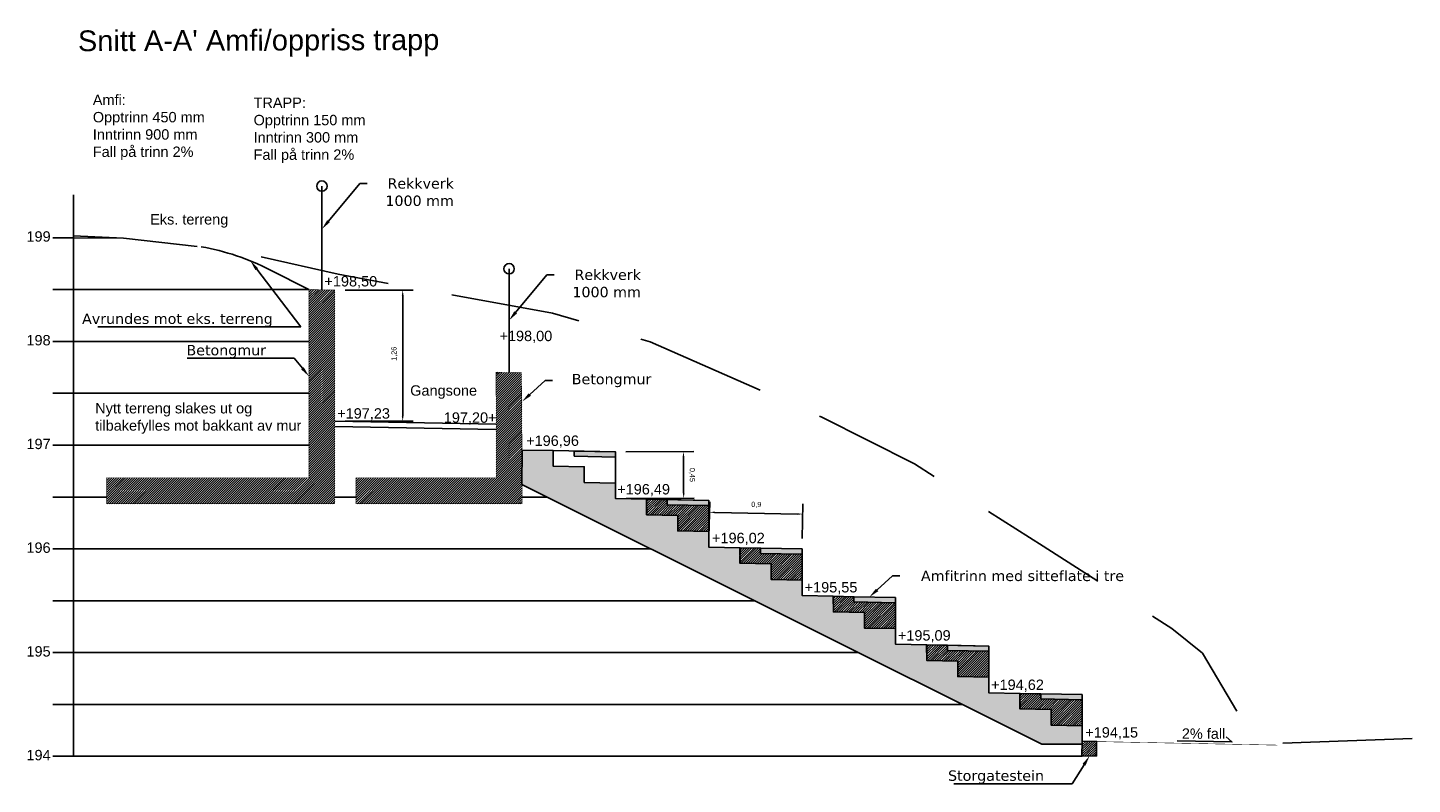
# Model space of a CAD drawing. Header units: metres. Extents: x 0.9 to 28.1, y 0.9 to 17.2.
# Tile 2 of 3: x 0.9 to 14.2, y 9.9 to 17.2. Entities that reach past the tile are written whole.
import ezdxf
from ezdxf import colors
from ezdxf.entities.mleader import LeaderData, LeaderLine
from ezdxf.math import Vec2, Vec3

# ---------------------------------------------------------------- set-up
doc = ezdxf.new("R2010")
doc.units = ezdxf.units.M
doc.header["$PDSIZE"] = 1
doc.linetypes.add('DASHED2', pattern=[0.375, 0.25, -0.125])
doc.linetypes.add('Hidden', pattern=[0.002, 0.001, -0.001])
for name, color, linetype, lineweight in [('25--H_B_FLOORS', 190, 'Hidden', 18), ('85--G___THINLINES', 151, 'Continuous', 18), ('LA TEK', 7, 'Continuous', 9)]:
    doc.layers.add(name, color=color, linetype=linetype, lineweight=lineweight)
for name, color, linetype in [('A-L-rekkverk', 2, 'FENCELINE1'), ('A-L_mur_hatch', 252, 'Continuous'), ('A-L_møblering tredekke', 35, 'Continuous'), ('A-L_snitt', 4, 'Continuous'), ('A-L_tekst høyder', 4, 'Continuous')]:
    doc.layers.add(name, color=color, linetype=linetype)
doc.styles.add('Arealtekst', font='arial.ttf')
doc.styles.add('Verdana', font='verdana.ttf')
doc.linetypes.add('FENCELINE1', pattern='A,6.35,-2.54,[133,ltypeshp.shx,S=2.54,R=0,X=-2.54,Y=0],-2.54,25.4', length=36.83)
doc.dimstyles.new('ISO-25', dxfattribs={"dimtxt": 2.5, "dimasz": 2.5, "dimexe": 1.25, "dimexo": 0.625, "dimtad": 1, "dimtxsty": 'Standard', "dimcen": 2.5, "dimadec": 0, "dimazin": 0, "dimtfac": 1, "dimtmove": 0, "dimatfit": 3, "dimfxl": 1, "dimarcsym": 0})

# ---------------------------------------------------------------- blocks, each defined once
blk = doc.blocks.new('*D26')
at = {"layer": 'A-L_snitt', "color": 0, "lineweight": -2, "transparency": 16777216}
for p, q in [((3.939, 14.687), (4.593, 14.687)), ((4.493, 14.637), (4.493, 13.473)), ((3.939, 13.423), (4.593, 13.423))]:
    blk.add_line(p, q, dxfattribs=at)
at = {"layer": 'A-L_snitt', "color": 0, "transparency": 16777216}
for points in [[(4.484, 14.637), (4.501, 14.637), (4.493, 14.687)], [(4.484, 13.473), (4.501, 13.473), (4.493, 13.423)]]:
    blk.add_solid(points, dxfattribs=at)
at = {"layer": 'Defpoints', "color": 0, "transparency": 16777216}
for p in [(3.839, 14.687), (3.839, 13.423), (4.493, 13.423)]:
    blk.add_point(p, dxfattribs=at)
at = {"layer": 'A-L_snitt', "color": 0, "transparency": 16777216, "insert": (4.413, 14.073), "char_height": 0.05, "attachment_point": 5, "rotation": 90, "style": 'Arealtekst'}
blk.add_mtext('1,26', dxfattribs=at)
blk = doc.blocks.new('*D27')
at = {"layer": 'A-L_snitt', "color": 0, "lineweight": -2, "transparency": 16777216}
for p, q in [((6.644, 13.128), (7.3, 13.13)), ((7.2, 13.08), (7.201, 12.73)), ((6.646, 12.678), (7.302, 12.68))]:
    blk.add_line(p, q, dxfattribs=at)
at = {"layer": 'A-L_snitt', "color": 0, "transparency": 16777216}
for points in [[(7.208, 13.08), (7.192, 13.08), (7.2, 13.13)], [(7.21, 12.73), (7.193, 12.73), (7.202, 12.68)]]:
    blk.add_solid(points, dxfattribs=at)
at = {"layer": 'Defpoints', "color": 0, "transparency": 16777216}
for p in [(6.544, 13.127), (6.546, 12.677), (7.202, 12.68)]:
    blk.add_point(p, dxfattribs=at)
at = {"layer": 'A-L_snitt', "color": 0, "transparency": 16777216, "insert": (7.281, 12.905), "char_height": 0.05, "attachment_point": 5, "rotation": 270.2292, "style": 'Arealtekst'}
blk.add_mtext('0,45', dxfattribs=at)
blk = doc.blocks.new('*D28')
at = {"layer": 'A-L_snitt', "color": 0, "lineweight": -2, "transparency": 16777216}
for p, q in [((7.446, 12.309), (7.453, 12.645)), ((8.345, 12.291), (8.352, 12.627)), ((7.501, 12.544), (8.3, 12.528))]:
    blk.add_line(p, q, dxfattribs=at)
at = {"layer": 'A-L_snitt', "color": 0, "transparency": 16777216}
for points in [[(7.501, 12.552), (7.5, 12.536), (7.451, 12.545)], [(8.3, 12.536), (8.3, 12.52), (8.35, 12.527)]]:
    blk.add_solid(points, dxfattribs=at)
at = {"layer": 'Defpoints', "color": 0, "transparency": 16777216}
for p in [(8.35, 12.527), (7.444, 12.209), (8.343, 12.191)]:
    blk.add_point(p, dxfattribs=at)
at = {"layer": 'A-L_snitt', "color": 0, "transparency": 16777216, "insert": (7.902, 12.616), "char_height": 0.05, "attachment_point": 5, "rotation": 358.8543, "style": 'Arealtekst'}
blk.add_mtext('0,9', dxfattribs=at)

msp = doc.modelspace()

# ---------------------------------------------------------------- hatches: boundary and pattern name
at = {"layer": 'A-L_mur_hatch', "linetype": 'Continuous'}
h = msp.add_hatch(dxfattribs=at)
h.set_pattern_fill('ANSI31', color=256, scale=0.005)
h.set_pattern_definition([(45, (2.739195, 13.659836), (-0.01122532, 0.01122532), [])])
h.paths.add_polyline_path([(3.839, 12.627), (3.839, 14.687), (3.589, 14.692), (3.589, 12.877), (1.639, 12.877), (1.639, 12.627)])
h = msp.add_hatch(dxfattribs=at)
h.set_pattern_fill('ANSI31', color=256, scale=0.005)
h.set_pattern_definition([(45, (4.843177, 13.260836), (-0.01122532, 0.01122532), [])])
h.paths.add_polyline_path([(5.644, 13.037), (5.638, 13.89), (5.393, 13.894), (5.394, 12.877), (4.042, 12.877), (4.042, 12.627), (5.644, 12.627)])
h = msp.add_hatch(dxfattribs=at)
h.set_pattern_fill('ANSI31', color=256, scale=0.005)
h.set_pattern_definition([(45, (7.144234, 12.47287), (-0.0112253, 0.0112253), [])])
h.paths.add_polyline_path([(6.844, 12.671), (6.845, 12.521), (7.144, 12.515), (7.144, 12.365), (7.444, 12.359), (7.444, 12.609), (7.044, 12.617), (7.044, 12.667)])
h = msp.add_hatch(dxfattribs=at)
h.set_pattern_fill('ANSI31', color=256, scale=0.005)
h.set_pattern_definition([(45, (8.044242, 12.005366), (-0.0112253, 0.0112253), [])])
h.paths.add_polyline_path([(7.744, 12.203), (7.745, 12.053), (8.044, 12.047), (8.044, 11.897), (8.344, 11.891), (8.344, 12.141), (7.944, 12.149), (7.944, 12.199)])
h = msp.add_hatch(dxfattribs=at)
h.set_pattern_fill('ANSI31', color=256, scale=0.005)
h.set_pattern_definition([(45, (8.943926, 11.537373), (-0.0112253, 0.0112253), [])])
h.paths.add_polyline_path([(8.644, 11.735), (8.645, 11.585), (8.944, 11.579), (8.944, 11.429), (9.244, 11.423), (9.244, 11.673), (8.844, 11.681), (8.844, 11.731)])
h = msp.add_hatch(dxfattribs=at)
h.set_pattern_fill('ANSI31', color=256, scale=0.005)
h.set_pattern_definition([(45, (9.844245, 11.069367), (-0.0112253, 0.0112253), [])])
h.paths.add_polyline_path([(9.544, 11.267), (9.545, 11.117), (9.844, 11.111), (9.844, 10.961), (10.144, 10.955), (10.144, 11.205), (9.744, 11.213), (9.744, 11.263)])
h = msp.add_hatch(dxfattribs=at)
h.set_pattern_fill('ANSI31', color=256, scale=0.005)
h.set_pattern_definition([(45, (10.744246, 10.60137), (-0.0112253, 0.0112253), [])])
h.paths.add_polyline_path([(10.444, 10.799), (10.445, 10.649), (10.744, 10.643), (10.744, 10.493), (11.044, 10.487), (11.044, 10.737), (10.644, 10.745), (10.644, 10.795)])
h = msp.add_hatch(dxfattribs=at)
h.set_pattern_fill('ANSI31', color=256, scale=0.005, angle=-1.1439)
h.set_pattern_definition([(43.856, (11.111927, 10.235995), (-0.010999, 0.0114472), [])])
h.paths.add_polyline_path([(11.044, 10.337), (11.184, 10.335), (11.181, 10.195), (11.041, 10.197)])
at = {"layer": 'A-L_møblering tredekke', "linetype": 'Continuous'}
h = msp.add_hatch(color=256, dxfattribs=at)
h.dxf.hatch_style = 1
h.paths.add_polyline_path([(6.145, 13.085), (6.545, 13.077), (6.545, 13.127), (6.145, 13.135)])
h = msp.add_hatch(color=256, dxfattribs=at)
h.dxf.hatch_style = 1
h.paths.add_polyline_path([(7.044, 12.617), (7.444, 12.609), (7.444, 12.659), (7.044, 12.667)])
h = msp.add_hatch(color=256, dxfattribs=at)
h.dxf.hatch_style = 1
h.paths.add_polyline_path([(7.944, 12.149), (8.344, 12.141), (8.344, 12.191), (7.944, 12.199)])
h = msp.add_hatch(color=256, dxfattribs=at)
h.dxf.hatch_style = 1
h.paths.add_polyline_path([(8.844, 11.681), (9.244, 11.673), (9.244, 11.723), (8.844, 11.731)])
h = msp.add_hatch(color=256, dxfattribs=at)
h.dxf.hatch_style = 1
h.paths.add_polyline_path([(9.744, 11.213), (10.144, 11.205), (10.144, 11.255), (9.744, 11.263)])
h = msp.add_hatch(color=256, dxfattribs=at)
h.dxf.hatch_style = 1
h.paths.add_polyline_path([(10.644, 10.745), (11.044, 10.737), (11.044, 10.787), (10.644, 10.795)])
at = {"layer": 'A-L_snitt', "linetype": 'Continuous'}
h = msp.add_hatch(dxfattribs=at)
h.set_pattern_fill('AR-CONC', color=256, scale=0.001)
h.set_pattern_definition([(50, (8.2992, 11.67293), (0.182185, -0.015939), [0.01905, -0.20955]), (355, (8.2992, 11.67293), (-0.035243, 0.191057), [0.01524, -0.167641]), (100.4514, (8.31439, 11.6716), (0.146941, 0.175118), [0.01619, -0.17809]), (46.184, (8.2992, 11.72373), (0.271079, -0.042042), [0.028575, -0.314325]), (96.636, (8.3218, 11.72023), (0.237404, 0.247426), [0.024285, -0.267136]), (351.184, (8.2992, 11.72373), (0.237404, 0.247426), [0.02286, -0.25146]), (21, (8.3246, 11.71103), (0.1516144, -0.102265), [0.01905, -0.20955]), (326, (8.3246, 11.71103), (0.061802, 0.184188), [0.01524, -0.16764]), (71.4514, (8.33724, 11.7025), (0.213416, 0.081923), [0.01619, -0.17809]), (37.5, (8.299204, 11.67293), (0.0030886, 0.084555), [0, -0.165608, 0, -0.17018, 0, -0.168275]), (7.5, (8.2992, 11.67293), (0.0668197, 0.1001806), [0, -0.097028, 0, -0.161798, 0, -0.064135]), (327.5, (8.24256, 11.67293), (0.1355906, -0.0057287), [0, -0.0635, 0, -0.19812, 0, -0.26289]), (317.5, (8.21716, 11.67293), (0.148129, 0.0254265), [0, -0.08255, 0, -0.131572, 0, -0.18669])])
h.paths.add_polyline_path([(5.644, 13.145), (5.642, 12.814), (10.654, 10.308), (11.043, 10.309), (11.044, 10.487), (10.744, 10.493), (10.744, 10.643), (10.444, 10.649), (10.444, 10.799), (10.144, 10.805), (10.144, 10.955), (9.844, 10.961), (9.844, 11.111), (9.545, 11.117), (9.545, 11.267), (9.245, 11.273), (9.244, 11.423), (8.944, 11.429), (8.944, 11.579), (8.645, 11.585), (8.644, 11.735), (8.345, 11.741), (8.344, 11.891), (8.045, 11.897), (8.044, 12.047), (7.744, 12.053), (7.745, 12.203), (7.444, 12.209), (7.444, 12.359), (7.144, 12.365), (7.144, 12.515), (6.846, 12.521), (6.844, 12.671), (6.546, 12.677), (6.544, 12.827), (6.244, 12.833), (6.244, 12.983), (5.944, 12.989), (5.944, 13.139)])

# ---------------------------------------------------------------- linework, layer by layer
at = {"layer": '25--H_B_FLOORS'}
for p, q in [((3.839, 12.877), (3.839, 12.877)), ((3.839, 12.837), (3.839, 12.837)), ((5.643, 12.837), (5.643, 12.837))]:
    msp.add_line(p, q, dxfattribs=at)
msp.add_open_spline([(5.393, 13.895), (5.393, 13.895), (5.393, 13.895), (5.393, 13.895)], degree=3, dxfattribs=at)
at = {"layer": '85--G___THINLINES'}
msp.add_line((5.642, 13.146), (5.642, 12.977), dxfattribs=at)
at = {"layer": 'A-L-rekkverk', "linetype": 'Continuous'}
for points in [[(3.714, 14.69), (3.714, 15.69)], [(5.518, 13.893), (5.518, 14.893)]]:
    msp.add_lwpolyline(points, dxfattribs=at)
for centre in [(3.714, 15.69), (5.518, 14.893)]:
    msp.add_circle(centre, 0.05, dxfattribs=at)
at = {"layer": 'A-L_snitt', "linetype": 'Continuous'}
msp.add_line((8.343, 11.742), (8.343, 12.191), dxfattribs=at)
for points in [[(1.32, 10.192), (1.32, 15.604)], [(1.32, 15.192), (1.12, 15.192)], [(1.32, 15.192), (1.801, 15.187)], [(1.32, 14.692), (1.12, 14.692)], [(1.32, 14.692), (3.589, 14.692)], [(1.32, 14.192), (1.12, 14.192)], [(1.32, 14.192), (3.589, 14.192)], [(1.32, 13.692), (1.12, 13.692)], [(1.32, 13.692), (3.589, 13.692)], [(3.838, 13.373), (5.392, 13.344)], [(3.839, 13.423), (5.393, 13.394)], [(1.32, 13.192), (1.12, 13.192)], [(1.32, 13.192), (3.589, 13.192)], [(1.32, 12.692), (1.12, 12.692)], [(1.32, 12.692), (1.639, 12.692)], [(3.839, 12.692), (4.042, 12.692)], [(10.654, 10.308), (5.642, 12.814)], [(5.642, 12.692), (5.888, 12.692)], [(1.32, 12.192), (1.12, 12.192)], [(1.32, 12.192), (6.888, 12.192)], [(1.32, 11.692), (1.12, 11.692)], [(1.32, 11.692), (7.888, 11.692)], [(10.144, 10.805), (10.144, 11.255)], [(1.32, 11.192), (1.12, 11.192)], [(1.32, 11.192), (8.888, 11.192)], [(1.32, 10.692), (1.12, 10.692)], [(1.32, 10.692), (9.888, 10.692)], [(10.644, 10.795), (10.604, 10.795)], [(11.959, 10.34), (12.488, 10.331), (12.432, 10.379)], [(1.32, 10.192), (1.12, 10.192)], [(1.32, 10.192), (11.044, 10.192)]]:
    msp.add_lwpolyline(points, dxfattribs=at)
at = {"layer": 'A-L_snitt', "color": 10, "linetype": 'DASHED2', "ltscale": 5, "flags": 128}
msp.add_lwpolyline([(14.227, 10.364), (12.722, 10.31), (12.203, 11.187), (11.91, 11.424), (10.668, 12.217), (9.427, 13.011), (8.533, 13.462), (6.88, 14.187), (5.937, 14.466), (3.869, 14.839), (2.834, 15.072), (1.801, 15.187), (1.32, 15.21)], dxfattribs=at)
at = {"layer": 'A-L_snitt', "linetype": 'Continuous'}
msp.add_lwpolyline([(2.551, 15.104, -0.076269), (3.212, 14.882), (3.589, 14.692)], format="xyb", dxfattribs=at)
at = {"layer": 'A-L_snitt', "linetype": 'Continuous', "const_width": 0.005}
for points in [[(3.839, 12.627), (3.839, 12.627), (3.839, 14.687), (3.589, 14.692), (3.589, 12.877), (1.639, 12.877), (1.639, 12.627)], [(5.644, 13.037), (5.644, 13.037), (5.638, 13.89), (5.393, 13.894), (5.394, 12.877), (4.042, 12.877), (4.042, 12.627), (5.644, 12.627)], [(11.044, 10.337), (11.184, 10.335), (11.181, 10.195), (11.041, 10.197), (11.044, 10.337)]]:
    msp.add_lwpolyline(points, close=True, dxfattribs=at)
for points in [[(6.544, 12.677), (6.544, 13.127), (5.644, 13.145)], [(7.444, 12.209), (7.444, 12.659), (6.544, 12.677)], [(8.344, 11.741), (8.344, 12.191), (7.444, 12.209)], [(9.244, 11.273), (9.244, 11.723), (8.344, 11.741)], [(10.144, 10.805), (10.144, 11.255), (9.244, 11.273)], [(11.044, 10.337), (11.044, 10.787), (10.144, 10.805)], [(12.926, 10.3), (11.044, 10.337)]]:
    msp.add_lwpolyline(points, dxfattribs=at)
at = {"layer": 'A-L_snitt', "linetype": 'DASHED2', "ltscale": 10, "const_width": 0.005}
for points in [[(6.544, 12.677), (6.544, 12.827), (6.244, 12.833), (6.244, 12.983), (5.944, 12.989), (5.944, 13.139), (5.644, 13.145)], [(7.444, 12.209), (7.444, 12.359), (7.144, 12.365), (7.144, 12.515), (6.844, 12.521), (6.844, 12.671), (6.544, 12.677)], [(8.344, 11.741), (8.344, 11.891), (8.044, 11.897), (8.044, 12.047), (7.744, 12.053), (7.744, 12.203), (7.444, 12.209)], [(9.244, 11.273), (9.244, 11.423), (8.944, 11.429), (8.944, 11.579), (8.644, 11.585), (8.644, 11.735), (8.344, 11.741)], [(10.144, 10.805), (10.144, 10.955), (9.844, 10.961), (9.844, 11.111), (9.544, 11.117), (9.544, 11.267), (9.244, 11.273)], [(11.044, 10.337), (11.044, 10.487), (10.744, 10.493), (10.744, 10.643), (10.444, 10.649), (10.444, 10.799), (10.144, 10.805)]]:
    msp.add_lwpolyline(points, dxfattribs=at)
at = {"layer": 'A-L_snitt', "linetype": 'Continuous'}
for points in [[(5.644, 13.145), (5.642, 12.814), (10.654, 10.308), (11.043, 10.309), (11.044, 10.487), (10.744, 10.493), (10.744, 10.643), (10.444, 10.649), (10.444, 10.799), (10.144, 10.805), (10.144, 10.955), (9.844, 10.961), (9.844, 11.111), (9.545, 11.117), (9.545, 11.267), (9.245, 11.273), (9.244, 11.423), (8.944, 11.429), (8.944, 11.579), (8.645, 11.585), (8.644, 11.735), (8.345, 11.741), (8.344, 11.891), (8.045, 11.897), (8.044, 12.047), (7.744, 12.053), (7.745, 12.203), (7.444, 12.209), (7.444, 12.359), (7.144, 12.365), (7.144, 12.515), (6.846, 12.521), (6.844, 12.671), (6.546, 12.677), (6.544, 12.827), (6.244, 12.833), (6.244, 12.983), (5.944, 12.989), (5.944, 13.139)], [(5.944, 13.139), (5.944, 12.989), (6.244, 12.983), (6.244, 12.833), (6.544, 12.827), (6.544, 13.127)], [(6.145, 13.085), (6.545, 13.077), (6.545, 13.127), (6.145, 13.135)], [(6.844, 12.671), (6.846, 12.521), (7.144, 12.515), (7.144, 12.365), (7.444, 12.359), (7.444, 12.659)], [(6.844, 12.671), (6.845, 12.521), (7.144, 12.515), (7.144, 12.365), (7.444, 12.359), (7.444, 12.609), (7.044, 12.617), (7.044, 12.667)], [(7.044, 12.617), (7.444, 12.609), (7.444, 12.659), (7.044, 12.667)], [(7.745, 12.203), (7.744, 12.053), (8.044, 12.047), (8.045, 11.897), (8.344, 11.891), (8.344, 12.191)], [(7.744, 12.203), (7.745, 12.053), (8.044, 12.047), (8.044, 11.897), (8.344, 11.891), (8.344, 12.141), (7.944, 12.149), (7.944, 12.199)], [(7.944, 12.149), (8.344, 12.141), (8.344, 12.191), (7.944, 12.199)], [(8.644, 11.735), (8.645, 11.585), (8.944, 11.579), (8.944, 11.429), (9.244, 11.423), (9.244, 11.673), (8.844, 11.681), (8.844, 11.731)], [(8.844, 11.681), (9.244, 11.673), (9.244, 11.723), (8.844, 11.731)], [(9.544, 11.267), (9.545, 11.117), (9.844, 11.111), (9.844, 10.961), (10.144, 10.955), (10.144, 11.205), (9.744, 11.213), (9.744, 11.263)], [(9.545, 11.267), (9.545, 11.117), (9.844, 11.111), (9.844, 10.961), (10.144, 10.955), (10.144, 11.255)], [(9.744, 11.213), (10.144, 11.205), (10.144, 11.255), (9.744, 11.263)], [(10.444, 10.799), (10.444, 10.649), (10.744, 10.643), (10.744, 10.493), (11.044, 10.487), (11.044, 10.787)], [(10.444, 10.799), (10.445, 10.649), (10.744, 10.643), (10.744, 10.493), (11.044, 10.487), (11.044, 10.737), (10.644, 10.745), (10.644, 10.795)], [(10.644, 10.745), (11.044, 10.737), (11.044, 10.787), (10.644, 10.795)], [(11.043, 10.337), (11.183, 10.335), (11.181, 10.195), (11.041, 10.197), (11.043, 10.337)]]:
    msp.add_lwpolyline(points, close=True, dxfattribs=at)

# ---------------------------------------------------------------- texts
at = {"layer": 'A-L_tekst høyder', "linetype": 'Continuous', "insert": (1.361, 17.19), "char_height": 0.2, "attachment_point": 1, "rotation": 0.1979, "style": 'Arealtekst'}
msp.add_mtext_dynamic_manual_height_columns("Snitt A-A' Amfi/oppriss trapp", width=4.74112, gutter_width=722.901, heights=[0], dxfattribs=at)
at = {"layer": 'A-L_tekst høyder', "linetype": 'Continuous', "char_height": 0.1, "attachment_point": 1, "style": 'Arealtekst'}
for s, width, insert in [('Amfi: \\POpptrinn 450 mm\\PInntrinn 900 mm\\PFall på trinn 2%', 1.68221, (1.505, 16.571)), ('TRAPP:\\POpptrinn 150 mm\\PInntrinn 300 mm\\PFall på trinn 2%', 1.68221, (3.055, 16.543)), ('Eks. terreng', 1.68221, (2.058, 15.419)), ('199', 1.68221, (0.865, 15.254)), ('+198,50', 1.68221, (3.738, 14.822)), ('+198,00', 1.68221, (5.426, 14.295)), ('198', 1.68221, (0.865, 14.254)), ('Gangsone', 1.68221, (4.565, 13.769)), ('Nytt terreng slakes ut og tilbakefylles mot bakkant av mur', 2.02537, (1.528, 13.598)), ('+197,23', 1.68221, (3.861, 13.548)), ('197,20+', 1.68221, (4.889, 13.508)), ('197', 1.68221, (0.865, 13.254)), ('+196,96', 1.68221, (5.683, 13.285)), ('+196,49', 1.68221, (6.561, 12.817)), ('+196,02', 1.68221, (7.475, 12.347)), ('196', 1.68221, (0.865, 12.254)), ('+195,55', 1.68221, (8.368, 11.872)), ('+195,09', 1.68221, (9.267, 11.408)), ('195', 1.68221, (0.865, 11.254)), ('+194,62', 1.68221, (10.166, 10.932)), ('+194,15', 1.68221, (11.074, 10.473)), ('2% fall', 1.68221, (12.005, 10.461)), ('194', 1.68221, (0.865, 10.254))]:
    msp.add_mtext_dynamic_manual_height_columns(s, width=width, gutter_width=722.901, heights=[0], dxfattribs=dict(at, insert=insert))

# ---------------------------------------------------------------- dimensions: what is measured, and where the dimension line sits
at = {"layer": 'A-L_snitt'}
for base, p1, p2, angle, picture, middle in [((4.493, 13.423), (3.839, 14.687), (3.839, 13.423), 270, '*D26', (4.493, 14.073)), ((7.202, 12.68), (6.544, 13.127), (6.546, 12.677), 270.2292, '*D27', (7.201, 12.905)), ((8.35, 12.527), (7.444, 12.209), (8.343, 12.191), 358.8543, '*D28', (7.9, 12.536))]:
    dim = msp.add_linear_dim(base=base, p1=p1, p2=p2, angle=angle, dimstyle='ISO-25', override={"dimscale": 0.5, "dimtxt": 0.1, "dimasz": 0.1, "dimexe": 0.2, "dimexo": 0.2, "dimgap": 0.1, "dimtxsty": 'Arealtekst', "dimcen": 0.5}, dxfattribs=at)
    dim.commit()
    dim.dimension.update_dxf_attribs({"geometry": picture, "text_midpoint": middle, "dimtype": 161})

# ---------------------------------------------------------------- leaders
at = {"layer": 'LA TEK'}
ml = msp.add_multileader_mtext('Standard', dxfattribs=at)
ml.set_content('Rekkverk\\P1000 mm', color=256, style='Verdana')
ml.set_leader_properties()
ml.build(insert=Vec2(0, 0))
ml.multileader.update_dxf_attribs({"text_right_attachment_type": 6, "dogleg_length": 0.36, "arrow_head_size": 0.1, "scale": 0.2})
ctx = ml.context
ctx.base_point, ctx.scale, ctx.char_height, ctx.arrow_head_size, ctx.landing_gap_size, ctx.plane_origin = Vec3(4.151, 15.713), 0.2, 0.1, 0.1, 0.2, Vec3(-6.25, 6.508)
ctx.right_attachment, ctx.text_align_type = 6, 2
notes = []
notes.append((ctx, [(0, (1, 1, 0), (4.079, 15.713), (1, 0), 0.072, [(0, [(3.714, 15.275)], 0, [])])]))
ctx.mtext.insert, ctx.mtext.alignment, ctx.mtext.flow_direction = Vec3(4.986, 15.765), 3, 5
ml = msp.add_multileader_mtext('Standard', dxfattribs=at)
ml.set_content('Avrundes mot eks. terreng', color=256, style='Verdana')
ml.set_leader_properties()
ml.build(insert=Vec2(0, 0))
ml.multileader.update_dxf_attribs({"text_right_attachment_type": 6, "dogleg_length": 0.36, "arrow_head_size": 0.1, "scale": 0.2})
ctx = ml.context
ctx.base_point, ctx.scale, ctx.char_height, ctx.arrow_head_size, ctx.landing_gap_size, ctx.plane_origin = Vec3(1.197, 14.397), 0.2, 0.1, 0.1, 0.2, Vec3(-6.841, 6.158)
ctx.right_attachment, ctx.text_align_type = 6, 2
notes.append((ctx, [(1, (1, 1, 0), (3.512, 14.333), (-1, 0), 0.072, [(0, [(3.025, 14.968)], 0, [])])]))
ctx.mtext.insert, ctx.mtext.alignment, ctx.mtext.flow_direction = Vec3(3.24, 14.461), 3, 5
ml = msp.add_multileader_mtext('Standard', dxfattribs=at)
ml.set_content('Rekkverk\\P1000 mm', color=256, style='Verdana')
ml.set_leader_properties()
ml.build(insert=Vec2(0, 0))
ml.multileader.update_dxf_attribs({"text_right_attachment_type": 6, "dogleg_length": 0.36, "arrow_head_size": 0.1, "scale": 0.2})
ctx = ml.context
ctx.base_point, ctx.scale, ctx.char_height, ctx.arrow_head_size, ctx.landing_gap_size, ctx.plane_origin = Vec3(5.954, 14.834), 0.2, 0.1, 0.1, 0.2, Vec3(-4.447, 5.628)
ctx.right_attachment, ctx.text_align_type = 6, 2
notes.append((ctx, [(0, (1, 1, 0), (5.882, 14.834), (1, 0), 0.072, [(0, [(5.518, 14.395)], 0, [])])]))
ctx.mtext.insert, ctx.mtext.alignment, ctx.mtext.flow_direction = Vec3(6.789, 14.885), 3, 5
ml = msp.add_multileader_mtext('Standard', dxfattribs=at)
ml.set_content('Betongmur ', color=256, style='Verdana')
ml.set_leader_properties()
ml.build(insert=Vec2(0, 0))
ml.multileader.update_dxf_attribs({"text_right_attachment_type": 6, "dogleg_length": 0.36, "arrow_head_size": 0.1, "scale": 0.2})
ctx = ml.context
ctx.base_point, ctx.scale, ctx.char_height, ctx.arrow_head_size, ctx.landing_gap_size, ctx.plane_origin = Vec3(2.222, 14.094), 0.2, 0.1, 0.1, 0.2, Vec3(-6.376, 5.09)
ctx.right_attachment, ctx.text_align_type = 6, 2
notes.append((ctx, [(1, (1, 1, 0), (3.447, 14.03), (-1, 0), 0.072, [(0, [(3.589, 13.856)], 0, [])])]))
ctx.mtext.insert, ctx.mtext.alignment, ctx.mtext.flow_direction = Vec3(3.175, 14.158), 3, 5
ml = msp.add_multileader_mtext('Standard', dxfattribs=at)
ml.set_content('Betongmur ', color=256, style='Verdana')
ml.set_leader_properties()
ml.build(insert=Vec2(0, 0))
ml.multileader.update_dxf_attribs({"text_right_attachment_type": 6, "dogleg_length": 0.36, "arrow_head_size": 0.1, "scale": 0.2})
ctx = ml.context
ctx.base_point, ctx.scale, ctx.char_height, ctx.arrow_head_size, ctx.landing_gap_size, ctx.plane_origin = Vec3(5.937, 13.815), 0.2, 0.1, 0.1, 0.2, Vec3(-4.321, 4.846)
ctx.right_attachment, ctx.text_align_type = 6, 2
notes.append((ctx, [(0, (1, 1, 0), (5.865, 13.815), (1, 0), 0.072, [(0, [(5.644, 13.612)], 0, [])])]))
ctx.mtext.insert, ctx.mtext.alignment, ctx.mtext.flow_direction = Vec3(6.89, 13.879), 3, 5
ml = msp.add_multileader_mtext('Standard', dxfattribs=at)
ml.set_content('Amfitrinn med sitteflate i tre ', color=256, style='Verdana')
ml.set_leader_properties()
ml.build(insert=Vec2(0, 0))
ml.multileader.update_dxf_attribs({"text_right_attachment_type": 6, "dogleg_length": 0.36, "arrow_head_size": 0.1, "scale": 0.2})
ctx = ml.context
ctx.base_point, ctx.scale, ctx.char_height, ctx.arrow_head_size, ctx.landing_gap_size, ctx.plane_origin = Vec3(9.286, 11.931), 0.2, 0.1, 0.1, 0.2, Vec3(-0.972, 2.962)
ctx.right_attachment, ctx.text_align_type = 6, 2
notes.append((ctx, [(0, (1, 1, 0), (9.214, 11.931), (1, 0), 0.072, [(0, [(8.993, 11.728)], 0, [])])]))
ctx.mtext.insert, ctx.mtext.alignment, ctx.mtext.flow_direction = Vec3(11.448, 11.982), 3, 5
ml = msp.add_multileader_mtext('Standard', dxfattribs=at)
ml.set_content('Storgatestein', color=256, style='Verdana')
ml.set_leader_properties()
ml.build(insert=Vec2(0, 0))
ml.multileader.update_dxf_attribs({"text_right_attachment_type": 6, "dogleg_length": 0.36, "arrow_head_size": 0.1, "scale": 0.2})
ctx = ml.context
ctx.base_point, ctx.scale, ctx.char_height, ctx.arrow_head_size, ctx.landing_gap_size, ctx.plane_origin = Vec3(9.57, 9.992), 0.2, 0.1, 0.1, 0.2, Vec3(1.149, 1.371)
ctx.right_attachment, ctx.text_align_type = 6, 2
notes.append((ctx, [(1, (1, 1, 0), (10.948, 9.928), (-1, 0), 0.072, [(0, [(11.115, 10.196)], 0, [])])]))
ctx.mtext.insert, ctx.mtext.alignment, ctx.mtext.flow_direction = Vec3(10.676, 10.056), 3, 5
for ctx, leaders in notes:
    for number, flags, end, landing, length, lines in leaders:
        leader = LeaderData()
        leader.index, (leader.has_last_leader_line, leader.has_dogleg_vector, leader.attachment_direction) = number, flags
        leader.last_leader_point, leader.dogleg_vector, leader.dogleg_length = Vec3(end), Vec3(landing), length
        for number, points, colour, breaks in lines:
            line = LeaderLine()
            line.index, line.vertices, line.color, line.breaks = number, Vec3.list(points), colors.encode_raw_color(colour), breaks
            leader.lines.append(line)
        ctx.leaders.append(leader)

doc.saveas('drawing.dxf')
